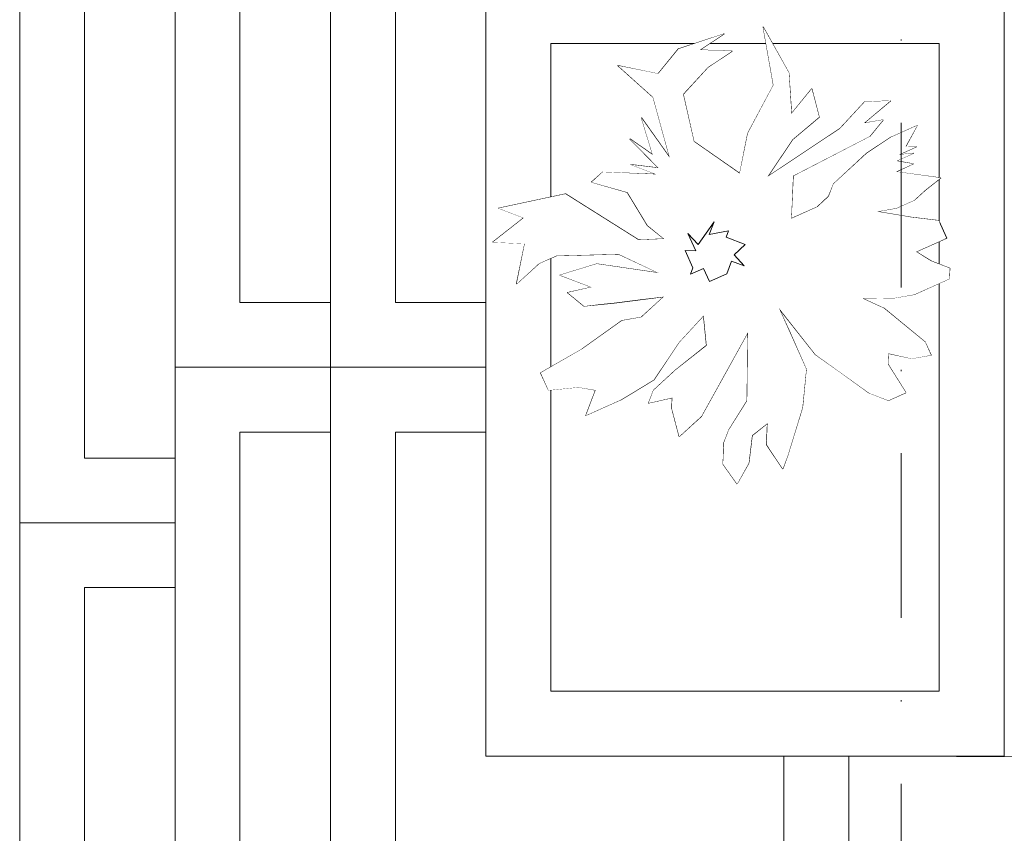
# Model space of a CAD drawing. Header units: centimetres. Extents: x -122 to 72759, y 3298 to 43172.
# Tile 31 of 243: x 34647 to 34723, y 11105 to 11168. Entities that reach past the tile are written whole.
import ezdxf

# ---------------------------------------------------------------- set-up
doc = ezdxf.new("R2010")
doc.units = ezdxf.units.CM
doc.header["$MEASUREMENT"] = 0
doc.linetypes.add('DASHDOT', pattern=[25.4, 12.7, -6.35, 0, -6.35])
for name, color, linetype, lineweight in [('0-OSIE', 7, 'DASHDOT', 5), ('0-WIDOSK', 7, 'Continuous', 5), ('_ nowe meble', 7, 'Continuous', 5), ('wymiarowanie', 7, 'Continuous', 5), ('ZZZ_Xref', 7, 'Continuous', 5)]:
    doc.layers.add(name, color=color, linetype=linetype, lineweight=lineweight)

# ---------------------------------------------------------------- blocks, each defined once
blk = doc.blocks.new('G$CA1DC9C89')
at = {"layer": '_ nowe meble', "lineweight": 5, "ltscale": 0.5}
for points in [[(162.24, 764.75), (77.148, 765.377), (77.148, 495.811), (65.135, 495.811), (65.135, 465.817), (53.148, 465.817), (53.158, 56.244), (4727.78, 55.452)], [(77.148, 765.375), (77.136, 525.804), (65.135, 525.817), (65.135, 465.817), (305.813, 465.068)], [(65.135, 495.812), (305.819, 495.068)]]:
    blk.add_lwpolyline(points, dxfattribs=at)
at = {"layer": 'wymiarowanie', "lineweight": 5, "ltscale": 0.5}
blk.add_lwpolyline([(2759.446, 55.452), (2759.446, 15.452), (1725.13, 15.452), (1725.13, 3.452), (1437.13, 3.54), (1437.13, -8.46), (957.13, -8.46), (957.13, 3.489), (1.148, 3.489), (1.148, 633.817), (13.148, 633.817), (13.148, 645.817), (25.148, 645.817), (25.135, 705.817), (37.13, 705.817), (36.768, 764.653), (77.148, 765.377), (77.148, 495.811), (65.135, 495.817), (65.135, 465.817), (53.135, 465.817), (53.148, 55.539)], close=True, dxfattribs=at)
at = {"lineweight": 5, "ltscale": 0.5}
blk.add_wipeout([(41.135, 513.817), (41.135, 453.817), (1.135, 453.817), (1.135, 513.817)], dxfattribs=at).dxf.layer = '_ nowe meble'
at = {"layer": '_ nowe meble', "lineweight": 5, "ltscale": 0.5}
for points in [[(41.135, 513.817), (1.135, 513.817), (1.135, 453.817), (41.135, 453.817)], [(36.135, 508.817), (6.135, 508.817), (6.135, 458.817), (36.135, 458.817)]]:
    blk.add_lwpolyline(points, close=True, dxfattribs=at)
at = {"lineweight": 5, "ltscale": 0.5}
blk.add_wipeout([(41.135, 573.817), (41.135, 513.817), (1.135, 513.817), (1.135, 573.817)], dxfattribs=at).dxf.layer = '_ nowe meble'
at = {"layer": '_ nowe meble', "lineweight": 5, "ltscale": 0.5}
for points in [[(41.135, 573.817), (1.135, 573.817), (1.135, 513.817), (41.135, 513.817)], [(36.135, 568.817), (6.135, 568.817), (6.135, 518.817), (36.135, 518.817)]]:
    blk.add_lwpolyline(points, close=True, dxfattribs=at)
at = {"lineweight": 5, "ltscale": 0.5}
blk.add_wipeout([(53.135, 585.817), (53.135, 525.817), (13.135, 525.817), (13.135, 585.817)], dxfattribs=at).dxf.layer = '_ nowe meble'
at = {"layer": '_ nowe meble', "lineweight": 5, "ltscale": 0.5}
for points in [[(53.135, 585.817), (13.135, 585.817), (13.135, 525.817), (53.135, 525.817)], [(48.135, 580.817), (18.135, 580.817), (18.135, 530.817), (48.135, 530.817)]]:
    blk.add_lwpolyline(points, close=True, dxfattribs=at)
at = {"lineweight": 5, "ltscale": 0.5}
blk.add_wipeout([(53.135, 525.817), (53.135, 465.817), (13.135, 465.817), (13.135, 525.817)], dxfattribs=at).dxf.layer = '_ nowe meble'
at = {"layer": '_ nowe meble', "lineweight": 5, "ltscale": 0.5}
for points in [[(53.135, 525.817), (13.135, 525.817), (13.135, 465.817), (53.135, 465.817)], [(48.135, 520.817), (18.135, 520.817), (18.135, 470.817), (48.135, 470.817)]]:
    blk.add_lwpolyline(points, close=True, dxfattribs=at)
at = {"lineweight": 5, "ltscale": 0.5}
blk.add_wipeout([(65.135, 585.817), (65.135, 525.817), (25.135, 525.817), (25.135, 585.817)], dxfattribs=at).dxf.layer = '_ nowe meble'
at = {"layer": '_ nowe meble', "lineweight": 5, "ltscale": 0.5}
for points in [[(65.135, 585.817), (25.135, 585.817), (25.135, 525.817), (65.135, 525.817)], [(60.135, 580.817), (30.135, 580.817), (30.135, 530.817), (60.135, 530.817)]]:
    blk.add_lwpolyline(points, close=True, dxfattribs=at)
at = {"lineweight": 5, "ltscale": 0.5}
blk.add_wipeout([(65.135, 525.817), (65.135, 465.817), (25.135, 465.817), (25.135, 525.817)], dxfattribs=at).dxf.layer = '_ nowe meble'
at = {"layer": '_ nowe meble', "lineweight": 5, "ltscale": 0.5}
for points in [[(65.135, 525.817), (25.135, 525.817), (25.135, 465.817), (65.135, 465.817)], [(60.135, 520.817), (30.135, 520.817), (30.135, 470.817), (60.135, 470.817)]]:
    blk.add_lwpolyline(points, close=True, dxfattribs=at)
at = {"lineweight": 5, "ltscale": 0.5}
blk.add_wipeout([(77.131, 555.811), (77.131, 495.811), (37.131, 495.811), (37.131, 555.811)], dxfattribs=at).dxf.layer = '_ nowe meble'
at = {"layer": '0-WIDOSK', "lineweight": 5}
blk.add_lwpolyline([(71.491, 526.751), (69.992, 526.484), (68.192, 526.891), (68.157, 526.067), (69.55, 523.859), (68.202, 523.255), (66.738, 523.813), (64.334, 525.568), (62.569, 526.8), (59.747, 530.391), (60.501, 528.707), (61.859, 525.674), (61.568, 522.711), (60.417, 518.959), (60.044, 517.983), (58.802, 519.854), (58.872, 521.504), (57.675, 520.563), (57.419, 518.426), (56.524, 516.811), (55.432, 518.345), (55.502, 519.995), (55.875, 520.97), (57.293, 523.224), (57.353, 528.51), (55.562, 525.281), (53.772, 522.052), (52.052, 520.472), (51.483, 522.645), (51.519, 523.47), (49.683, 523.052), (50.055, 524.028), (51.775, 525.608), (54.169, 527.489), (53.937, 529.813), (52.031, 527.745), (50.09, 524.853), (47.545, 523.309), (44.849, 522.101), (45.594, 524.053), (44.281, 524.274), (41.957, 524.042), (41.353, 525.39), (44.572, 527.237), (47.64, 529.42), (49.139, 529.686), (50.859, 531.266), (47.036, 530.768), (44.713, 530.536), (43.435, 531.582), (45.271, 532), (42.831, 532.93), (45.678, 533.8), (50.441, 533.102), (47.363, 534.555), (42.565, 534.429), (41.217, 533.825), (39.497, 532.246), (40.125, 535.359), (37.651, 535.465), (40.045, 537.346), (38.093, 538.09), (43.263, 539.192), (48.897, 535.647), (50.884, 535.727), (49.606, 536.773), (48.062, 539.318), (45.285, 540.098), (46.145, 540.887), (50.27, 540.712), (48.318, 541.456), (50.456, 541.2), (48.238, 543.443), (50.003, 542.21), (49.133, 545.057), (51.316, 541.989), (50.028, 546.672), (47.322, 549.101), (50.435, 548.473), (52.004, 550.389), (55.525, 551.561), (53.654, 550.319), (56.129, 550.213), (54.258, 548.971), (52.352, 546.903), (53.187, 543.232), (56.718, 540.768), (57.346, 543.881), (59.323, 547.598), (58.523, 552.095), (60.52, 548.539), (60.716, 545.39), (62.285, 547.307), (62.854, 545.134), (60.797, 543.403), (58.855, 540.511), (64.468, 544.239), (66.374, 546.306), (68.361, 546.387), (66.304, 544.656), (67.803, 544.923), (66.757, 543.645), (60.842, 540.592), (60.702, 537.292), (62.724, 538.198), (63.584, 538.988), (63.956, 539.963), (66.536, 542.333), (68.407, 543.575), (70.429, 544.481), (69.533, 542.866), (70.358, 542.831), (69.01, 542.227), (70.172, 542.343), (68.824, 541.739), (70.137, 541.518), (68.789, 540.914), (72.24, 540.437), (71.043, 539.496), (70.183, 538.706), (68.835, 538.103), (67.336, 537.836), (69.961, 537.394), (72.099, 537.137), (72.703, 535.789), (72.366, 535.639), (70.344, 534.733), (71.471, 534.024), (72.934, 533.466), (72.899, 532.641), (70.203, 531.434), (68.704, 531.167), (65.893, 531.121), (64.278, 532.016), (67.844, 530.377), (71.039, 527.762)], close=True, dxfattribs=at)
at = {"layer": '_ nowe meble', "lineweight": 5, "ltscale": 0.5}
for points in [[(77.131, 555.811), (37.131, 555.811), (37.131, 495.811), (77.131, 495.811)], [(72.131, 550.811), (42.131, 550.811), (42.131, 500.811), (72.131, 500.811)]]:
    blk.add_lwpolyline(points, close=True, dxfattribs=at)
at = {"lineweight": 5}
blk.add_wipeout([(50.09, 524.853), (52.031, 527.745), (53.937, 529.813), (54.169, 527.489), (51.775, 525.608), (50.055, 524.028), (49.683, 523.052), (51.519, 523.47), (51.483, 522.645), (52.052, 520.472), (53.772, 522.052), (57.353, 528.51), (57.293, 523.224), (55.875, 520.97), (55.514, 520.026), (55.432, 518.345), (56.524, 516.811), (57.419, 518.426), (57.675, 520.563), (58.872, 521.504), (58.802, 519.854), (60.044, 517.983), (60.417, 518.959), (61.568, 522.711), (61.859, 525.674), (59.747, 530.391), (62.569, 526.8), (66.738, 523.813), (68.202, 523.255), (69.55, 523.859), (68.157, 526.067), (68.192, 526.891), (69.992, 526.484), (71.491, 526.751), (71.039, 527.762), (67.844, 530.377), (64.278, 532.016), (65.893, 531.121), (68.704, 531.167), (70.203, 531.434), (72.899, 532.641), (72.934, 533.466), (71.471, 534.024), (70.344, 534.733), (72.534, 535.714), (72.099, 537.137), (69.961, 537.394), (67.336, 537.836), (68.835, 538.103), (70.183, 538.706), (70.183, 538.706), (71.043, 539.496), (72.24, 540.437), (68.789, 540.914), (70.137, 541.518), (68.824, 541.739), (70.172, 542.343), (69.01, 542.227), (70.358, 542.831), (69.533, 542.866), (70.429, 544.481), (68.407, 543.575), (66.536, 542.333), (63.956, 539.963), (63.584, 538.988), (62.724, 538.198), (60.702, 537.292), (60.842, 540.592), (66.757, 543.645), (67.803, 544.923), (66.304, 544.656), (68.361, 546.387), (66.374, 546.306), (64.468, 544.239), (58.855, 540.511), (60.797, 543.403), (62.854, 545.134), (62.285, 547.307), (60.716, 545.39), (60.52, 548.539), (58.523, 552.095), (59.323, 547.598), (57.346, 543.881), (56.718, 540.768), (53.187, 543.232), (52.352, 546.903), (54.258, 548.971), (56.129, 550.213), (53.654, 550.319), (55.525, 551.561), (52.004, 550.389), (50.435, 548.473), (47.322, 549.101), (50.028, 546.672), (51.316, 541.989), (49.133, 545.057), (50.003, 542.21), (48.238, 543.443), (50.456, 541.2), (48.318, 541.456), (50.27, 540.712), (46.145, 540.887), (45.285, 540.098), (48.062, 539.318), (49.606, 536.773), (50.884, 535.727), (48.897, 535.647), (43.263, 539.192), (38.093, 538.09), (40.045, 537.346), (37.651, 535.465), (40.125, 535.359), (39.497, 532.246), (41.217, 533.825), (42.565, 534.429), (47.363, 534.555), (50.441, 533.102), (45.678, 533.8), (42.831, 532.93), (45.271, 532), (43.435, 531.582), (44.713, 530.536), (50.859, 531.266), (49.139, 529.686), (47.64, 529.42), (44.572, 527.237), (41.353, 525.39), (41.957, 524.042), (44.281, 524.274), (45.594, 524.053), (44.849, 522.101), (47.545, 523.309)], dxfattribs=at).dxf.layer = '0-WIDOSK'
at = {"layer": '0-OSIE', "lineweight": 5}
blk.add_lwpolyline([(69.186, 2227.678), (69.186, -10.388)], dxfattribs=at)
at = {"layer": '0-WIDOSK', "lineweight": 5}
for p, q in [((53.509, 535.285), (54.741, 537.05)), ((54.741, 537.05), (54.369, 536.075)), ((53.323, 534.797), (52.72, 536.145)), ((52.72, 536.145), (53.509, 535.285)), ((54.369, 536.075), (55.868, 536.341)), ((55.868, 536.341), (55.682, 535.853)), ((55.682, 535.853), (57.146, 535.295)), ((57.146, 535.295), (56.286, 534.505)), ((53.102, 533.484), (52.498, 534.832)), ((52.498, 534.832), (53.323, 534.797)), ((56.286, 534.505), (57.076, 533.645)), ((56.1, 534.018), (55.728, 533.042)), ((57.076, 533.645), (56.1, 534.018)), ((52.916, 532.996), (53.102, 533.484)), ((53.927, 533.449), (52.916, 532.996)), ((54.38, 532.438), (53.927, 533.449)), ((55.728, 533.042), (54.38, 532.438))]:
    blk.add_line(p, q, dxfattribs=at)

msp = doc.modelspace()

# ---------------------------------------------------------------- block references
at = {"layer": 'ZZZ_Xref'}
msp.add_blockref('G$CA1DC9C89', (34646.15529, 10615.38849), dxfattribs=at)

doc.saveas('drawing.dxf')
